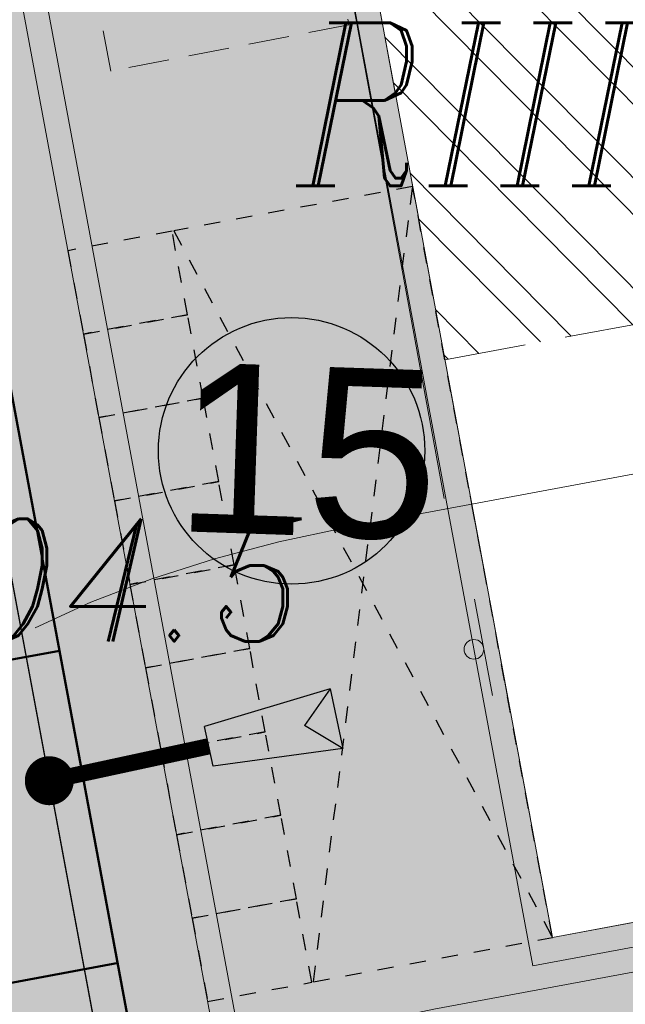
# Model space of a CAD drawing. Header units: metres. Extents: x 779 to 7046, y -512 to 9570.
# Tile 224 of 256: x 2184.55 to 2188.26, y 198.1 to 204.13. Entities that reach past the tile are written whole.
import ezdxf
from ezdxf import colors
from ezdxf.entities.mleader import LeaderData, LeaderLine
from ezdxf.math import Vec2, Vec3

# ---------------------------------------------------------------- set-up
doc = ezdxf.new("R2010")
doc.units = ezdxf.units.M
for name, pattern in [('( Dashed )', [0.75, 0.5, -0.25]), ('0', [0]), ('CIĄGłA', [0]), ('DASH', [0.75, 0.5, -0.25]), ('DASHED', [0.75, 0.5, -0.25]), ('DASHEDX2', [38.099999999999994, 25.4, -12.7]), ('HIDDEN', [0.375, 0.25, -0.125])]:
    doc.linetypes.add(name, pattern=pattern)
for name, color, linetype, lineweight in [('209-oznaczenie konturu klasyfikacyjnego', 7, 'Continuous', 0), ('_a_obiekty', 250, 'Continuous', 30), ('AGP1_HATCH', 7, 'Continuous', 5), ('AGP1_KRAWEZNIKI', 250, 'Continuous', 20), ('AGP1_KRAWEZNIKI GRUBOŚCI', 7, 'Continuous', 9), ('AGP1_OPISY', 7, 'Continuous', 13), ('Instalacje elektryczne', 1, 'Continuous', 20), ('RTPW01', 253, 'Continuous', 0), ('ZNAKI DROGOWE', 250, 'Continuous', 15), ('zz-skarpy', 92, 'Continuous', 50)]:
    doc.layers.add(name, color=color, linetype=linetype, lineweight=lineweight)
doc.layers.add('IE_kable ziemne', color=240, linetype='Continuous')
doc.layers.add('Pawilon_hatch', color=41, linetype='Continuous')
doc.styles.add('ARIAL', font='arial.ttf')
doc.styles.get("Standard").update_dxf_attribs({"font": 'arial.ttf'})
doc.styles.add('Style-ITALIC_1250', font='ITALIC_1250.shx')
pattern_1 = [(0, (0, 0), (0, 6.985), [5.08, -1.905]), (90, (0, 0), (-6.985, 4.277078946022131e-16), [5.08, -1.905])]

# ---------------------------------------------------------------- blocks, each defined once
blk = doc.blocks.new('PZT MDCP podkład')
at = {"layer": '209-oznaczenie konturu klasyfikacyjnego', "color": 252, "linetype": 'Continuous', "lineweight": 13, "true_color": 0x939598, "insert": (2120.283068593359, 76.60838289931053), "char_height": 1, "attachment_point": 7, "line_spacing_factor": 0.6}
blk.add_mtext('\\FITALIC_1250;\\H1x;\\W0.79;RIIIa', dxfattribs=at)
at = {"layer": 'RTPW01', "color": 252, "linetype": 'Continuous', "lineweight": 13, "true_color": 0x939598, "style": 'Style-ITALIC_1250', "width": 0.9}
blk.add_text('304.5', height=0.75, dxfattribs=at).set_placement((2117.626406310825, 73.8184607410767))
blk = doc.blocks.new('Paczkomat1')
at = {"linetype": '( Dashed )', "ltscale": 0.4}
for points in [[(2094.924433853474, 406.0871907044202), (2146.924433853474, 406.0871907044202), (2146.924433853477, 471.0871907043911), (2094.92443385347, 471.0871907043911), (2094.924433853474, 406.0871907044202)], [(2146.924433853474, 406.0871907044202), (2198.924433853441, 406.0871907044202), (2198.924433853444, 471.087190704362), (2146.924433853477, 471.0871907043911), (2146.924433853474, 406.0871907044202)], [(2198.924433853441, 406.0871907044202), (2250.924433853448, 406.0871907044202), (2250.924433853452, 471.087190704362), (2198.924433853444, 471.087190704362), (2198.924433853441, 406.0871907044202)], [(2250.924433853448, 406.0871907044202), (2302.924433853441, 406.0871907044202), (2302.924433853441, 471.0871907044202), (2250.924433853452, 471.087190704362), (2250.924433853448, 406.0871907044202)], [(2302.924433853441, 406.0871907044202), (2354.924433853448, 406.0871907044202), (2354.924433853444, 471.0871907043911), (2302.924433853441, 471.0871907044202), (2302.924433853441, 406.0871907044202)], [(2354.924433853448, 406.0871907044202), (2406.92443385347, 406.0871907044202), (2406.924433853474, 471.0871907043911), (2354.924433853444, 471.0871907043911), (2354.924433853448, 406.0871907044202)], [(2406.92443385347, 406.0871907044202), (2458.924433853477, 406.0871907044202), (2458.924433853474, 471.0871907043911), (2406.924433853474, 471.0871907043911), (2406.92443385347, 406.0871907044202)], [(2458.924433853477, 406.0871907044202), (2510.92443385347, 406.0871907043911), (2510.924433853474, 471.087190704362), (2458.924433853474, 471.0871907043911), (2458.924433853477, 406.0871907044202)], [(2510.92443385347, 406.0871907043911), (2562.92443385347, 406.0871907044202), (2562.924433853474, 471.0871907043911), (2510.924433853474, 471.087190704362), (2510.92443385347, 406.0871907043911)]]:
    blk.add_lwpolyline(points, dxfattribs=at)
at = {"color": 18, "linetype": 'HIDDEN', "true_color": 0x000000}
for points in [[(2094.924433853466, 405.0871907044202), (2094.924433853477, 256.0871907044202), (2562.924433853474, 256.0871907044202), (2562.92443385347, 405.0871907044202)], [(2094.924433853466, 405.0871907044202), (2562.924433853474, 256.0871907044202)], [(2562.92443385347, 405.0871907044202), (2094.924433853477, 256.0871907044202)]]:
    blk.add_lwpolyline(points, dxfattribs=at)
at = {"layer": 'Pawilon_hatch'}
for points in [[(2094.92443385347, 471.0871907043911), (2146.924433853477, 471.0871907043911), (2094.924433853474, 406.0871907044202), (2146.924433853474, 406.0871907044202)], [(2146.924433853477, 471.0871907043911), (2198.924433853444, 471.087190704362), (2146.924433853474, 406.0871907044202), (2198.924433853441, 406.0871907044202)], [(2198.924433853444, 471.087190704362), (2250.924433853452, 471.087190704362), (2198.924433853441, 406.0871907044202), (2250.924433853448, 406.0871907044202)], [(2250.924433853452, 471.087190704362), (2302.924433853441, 471.0871907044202), (2250.924433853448, 406.0871907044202), (2302.924433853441, 406.0871907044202)], [(2302.924433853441, 471.0871907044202), (2354.924433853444, 471.0871907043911), (2302.924433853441, 406.0871907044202), (2354.924433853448, 406.0871907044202)], [(2354.924433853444, 471.0871907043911), (2406.924433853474, 471.0871907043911), (2354.924433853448, 406.0871907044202), (2406.92443385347, 406.0871907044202)], [(2406.924433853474, 471.0871907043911), (2458.924433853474, 471.0871907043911), (2406.92443385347, 406.0871907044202), (2458.924433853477, 406.0871907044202)], [(2458.924433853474, 471.0871907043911), (2510.924433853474, 471.087190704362), (2458.924433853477, 406.0871907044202), (2510.92443385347, 406.0871907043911)], [(2510.924433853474, 471.087190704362), (2562.924433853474, 471.0871907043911), (2510.92443385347, 406.0871907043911), (2562.92443385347, 406.0871907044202)]]:
    blk.add_solid(points, dxfattribs=at)
blk = doc.blocks.new('ZNAK')
at = {"linetype": 'CIĄGłA', "lineweight": 5}
h = blk.add_hatch(dxfattribs=at)
h.set_pattern_fill('ANGLE')
h.set_pattern_definition(pattern_1)
edge = h.paths.add_edge_path()
edge.add_arc((2208.610937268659, 131.0216459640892), 0.06, 0, 360)
at = {"linetype": 'CIĄGłA', "lineweight": 5, "true_color": 0x000000}
h = blk.add_hatch(color=18, dxfattribs=at)
h.dxf.hatch_style = 1
edge = h.paths.add_edge_path()
edge.add_arc((2208.610937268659, 131.0216459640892), 0.06, 0, 360)
at = {"layer": 'ZNAKI DROGOWE', "linetype": 'CIĄGłA', "lineweight": 5}
h = blk.add_hatch(dxfattribs=at)
h.set_pattern_fill('ANGLE', color=256)
h.set_pattern_definition(pattern_1)
edge = h.paths.add_edge_path()
edge.add_arc((2208.610937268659, 131.0216459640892), 0.06, 0, 360)
at = {"layer": 'ZNAKI DROGOWE', "color": 18, "linetype": 'CIĄGłA', "lineweight": 18, "true_color": 0x000000}
blk.add_lwpolyline([(2208.614823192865, 131.3284050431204), (2208.724694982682, 130.7385506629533)], dxfattribs=at)
at = {"layer": 'ZNAKI DROGOWE', "color": 18, "linetype": 'CIĄGłA', "lineweight": 5, "true_color": 0x000000}
blk.add_circle((2208.610937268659, 131.0216459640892), 0.06, dxfattribs=at)
blk = doc.blocks.new('ZMIANY STUDZIENKA ZLEWOWA - INSTALACJE ELEKTRYCZNE')
at = {"layer": 'IE_kable ziemne'}
for p, q in [((2820.039386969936, 199.7150073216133), (2819.269701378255, 199.4846144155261)), ((2820.039386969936, 199.7150073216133), (2819.883208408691, 199.48940779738)), ((2820.11850496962, 199.348261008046), (2819.883208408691, 199.48940779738)), ((2820.11850496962, 199.348261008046), (2819.322290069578, 199.2408429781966))]:
    blk.add_line(p, q, dxfattribs=at)
for points in [[(2820.087291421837, 189.6552561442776), (2816.492600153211, 208.9548771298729), (2817.623073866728, 209.1654466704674), (2815.307824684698, 221.5951185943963)], [(2832.083823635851, 160.4865283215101), (2834.526927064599, 161.6544750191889), (2834.245362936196, 163.0287825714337), (2830.515728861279, 177.8438128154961), (2825.528284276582, 180.8694676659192), (2821.656269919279, 181.2315312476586), (2816.492600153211, 208.9548771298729), (2817.623073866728, 209.1654466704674), (2815.307824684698, 221.5951185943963)], [(2820.039386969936, 199.7150073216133), (2820.11850496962, 199.348261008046)], [(2819.322290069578, 199.2408429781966), (2819.269701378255, 199.4846144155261)]]:
    blk.add_lwpolyline(points, dxfattribs=at)
at = {"layer": 'IE_kable ziemne', "const_width": 0.1}
blk.add_lwpolyline([(2818.318483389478, 199.1518504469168), (2819.295995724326, 199.3627286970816)], dxfattribs=at)
at = {"layer": 'IE_kable ziemne', "const_width": 0.15}
blk.add_lwpolyline([(2818.24516996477, 199.1360345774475, 1), (2818.391796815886, 199.1676663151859, 1)], format="xyb", close=True, dxfattribs=at)
at = {"layer": 'IE_kable ziemne'}
blk.add_solid([(2820.11850496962, 199.348261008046), (2819.883208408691, 199.48940779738), (2820.039386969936, 199.7150073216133)], dxfattribs=at)
blk = doc.blocks.new('lpg dystrybutor')
at = {"color": 2, "linetype": 'DASHED', "lineweight": 5, "ltscale": 3, "true_color": 0xf1eb1f}
blk.add_lwpolyline([(1884.637835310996, 1542.59038778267), (1885.509884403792, 1542.171792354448, 0.4142135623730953), (1925.537663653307, 1556.235109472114), (1925.797308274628, 1556.77602043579, 0.414213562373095), (1911.733991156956, 1596.803799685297), (1910.86194206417, 1597.22239511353, 0.4142135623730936), (1870.834162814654, 1583.159077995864), (1870.574518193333, 1582.618167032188, 0.4142135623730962)], format="xyb", close=True, dxfattribs=at)
blk = doc.blocks.new('WIATA LPG DWA STANOWISKA')
at = {"layer": 'AGP1_KRAWEZNIKI', "xscale": -0.9999999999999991, "rotation": 254.8767121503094}
blk.add_blockref('lpg dystrybutor', (75.32422596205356, -1319.473761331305), dxfattribs=at)
blk = doc.blocks.new('Zbiornik LPG 20m3')
at = {"layer": '_a_obiekty', "color": 251, "linetype": 'DASH', "lineweight": 5, "ltscale": 4, "true_color": 0x636466}
for points in [[(2696.092133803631, 576.3192574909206), (2700.982895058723, 570.9863267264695, -0.414213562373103), (2699.149688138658, 528.599543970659), (2697.675688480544, 527.2477581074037, -0.4142135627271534), (2655.288905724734, 529.0809650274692), (2650.398144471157, 534.4138957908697, -0.4142135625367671), (2652.231351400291, 576.8006785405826), (2653.705351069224, 578.1524644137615, -0.4142135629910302), (2696.092133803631, 576.3192574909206)], [(2679.878137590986, 561.4496130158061), (2684.768898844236, 556.1166822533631, -0.4142135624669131), (2684.280043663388, 544.8135401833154), (2682.80604400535, 543.4617543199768, -0.4142135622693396), (2671.502901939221, 543.9506095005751), (2666.612140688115, 549.2835402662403, -0.4142135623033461), (2667.100995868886, 560.586682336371), (2668.574995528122, 561.938468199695, -0.414213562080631), (2679.878137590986, 561.4496130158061)], [(2677.6671381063, 559.4219342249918), (2682.557899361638, 554.0890034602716, -0.4142135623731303), (2682.252364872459, 547.0245396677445), (2680.778365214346, 545.6727538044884, -0.4142135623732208), (2673.71390142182, 545.9782882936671), (2668.823140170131, 551.311219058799, -0.4142135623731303), (2669.12867465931, 558.375682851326), (2670.602674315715, 559.7274687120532, -0.4142135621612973), (2677.6671381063, 559.4219342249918)]]:
    blk.add_lwpolyline(points, format="xyb", dxfattribs=at)
blk = doc.blocks.new('SKARPA MODLNICA')
at = {"layer": 'zz-skarpy'}
for p, q in [((1748.305980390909, 202.7177060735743), (1746.831341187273, 202.4430440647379)), ((1748.669445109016, 200.806524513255), (1747.932125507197, 200.6691935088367))]:
    blk.add_line(p, q, dxfattribs=at)
blk.add_lwpolyline([(1746.658008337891, 211.5655412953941), (1751.378875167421, 186.2195703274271), (1755.771158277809, 182.6427065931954), (1758.618683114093, 170.1462670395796), (1763.177486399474, 162.591269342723), (1758.057384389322, 169.9371190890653), (1754.753546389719, 182.0730237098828), (1749.907621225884, 185.926733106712), (1745.183369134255, 211.2908792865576)], dxfattribs=at)
blk = doc.blocks.new('ZNAKI DROGOWE')
at = {"layer": 'ZNAKI DROGOWE', "color": 18, "linetype": 'CIĄGłA', "lineweight": 5, "true_color": 0x000000}
blk.add_blockref('ZNAK', (-152.1401974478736, 75.32009444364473), dxfattribs=at)
at = {"layer": 'ZNAKI DROGOWE'}
ml = blk.add_multileader_mtext('Standard', dxfattribs=at)
ml.set_content('ZNAK DROGOWY D-18a, T-29', color=256, style='ARIAL')
ml.set_leader_properties()
ml.build(insert=Vec2(0, 0))
ml.multileader.update_dxf_attribs({"arrow_head_size": 1})
ctx = ml.context
ctx.base_point, ctx.char_height, ctx.arrow_head_size, ctx.landing_gap_size, ctx.plane_origin = Vec3(2020.46440651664, 206.47797863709), 0.75, 1, 0.08, Vec3(2108.931348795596, 204.2364180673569)
ctx.text_align_type = 1
notes = []
notes.append((ctx, [(1, (1, 1, 0), (2035.922290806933, 206.47797863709), (-1, 0), 0.7521816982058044, [(1, [(2056.470739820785, 206.2817404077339), (2055.305460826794, 212.5976221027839)], 0, [])])]))
ctx.mtext.insert, ctx.mtext.width, ctx.mtext.defined_height, ctx.mtext.alignment, ctx.mtext.flow_direction = Vec3(2027.817257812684, 206.9271600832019), 22.31043766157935, 9.297092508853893, 2, 5
ml = blk.add_multileader_mtext('Standard', dxfattribs=at)
ml.set_content('ZNAK DROGOWY B2', color=256, style='ARIAL')
ml.set_leader_properties()
ml.build(insert=Vec2(0, 0))
ml.multileader.update_dxf_attribs({"arrow_head_size": 1})
ctx = ml.context
ctx.base_point, ctx.char_height, ctx.arrow_head_size, ctx.landing_gap_size, ctx.plane_origin = Vec3(2023.658558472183, 197.0330494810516), 0.75, 1, 0.08, Vec3(2115.040989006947, 186.3468004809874)
ctx.text_align_type = 1
notes.append((ctx, [(1, (1, 1, 0), (2034.346672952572, 197.0330494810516), (-1, 0), 0.3002836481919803, [(1, [(2068.818332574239, 186.2819858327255), (2070.529416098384, 206.0183191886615)], 0, [])])]))
ctx.mtext.insert, ctx.mtext.width, ctx.mtext.defined_height, ctx.mtext.alignment, ctx.mtext.flow_direction = Vec3(2028.852473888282, 197.4144444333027), 22.31043766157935, 9.297092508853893, 2, 5
for ctx, leaders in notes:
    for number, flags, end, landing, length, lines in leaders:
        leader = LeaderData()
        leader.index, (leader.has_last_leader_line, leader.has_dogleg_vector, leader.attachment_direction) = number, flags
        leader.last_leader_point, leader.dogleg_vector, leader.dogleg_length = Vec3(end), Vec3(landing), length
        for number, points, colour, breaks in lines:
            line = LeaderLine()
            line.index, line.vertices, line.color, line.breaks = number, Vec3.list(points), colors.encode_raw_color(colour), breaks
            leader.lines.append(line)
        ctx.leaders.append(leader)

msp = doc.modelspace()

# ---------------------------------------------------------------- hatches: boundary and pattern name
at = {"linetype": 'CIĄGłA', "lineweight": 5, "true_color": 0x939598}
h = msp.add_hatch(dxfattribs=at)
h.set_pattern_fill('ANSI32', color=252, scale=0.05, angle=-90.31102895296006)
h.set_pattern_definition([(314.68897104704, (1691.805127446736, 1859.717401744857), (0.338582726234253, 0.3349265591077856), []), (314.68897104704, (1691.803908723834, 1859.492898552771), (0.338582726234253, 0.3349265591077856), [])])
h.paths.add_polyline_path([(2192.068884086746, 202.9612754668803), (2190.494065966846, 211.4158569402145), (2185.578620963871, 210.5002677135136), (2187.153429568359, 202.0456844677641)])
at = {"layer": 'AGP1_HATCH', "lineweight": 15, "transparency": 33554625}
h = msp.add_hatch(dxfattribs=at)
h.set_pattern_fill('GRASS', color=64, scale=0.02, angle=24.61092855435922)
h.set_pattern_definition([(114.6109285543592, (462.9080842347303, 0), (-0.4761730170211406, 0.1769837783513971), [0.09525, -0.6231704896]), (69.61092855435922, (462.9080842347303, 0), (-0.4761730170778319, 0.1769837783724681), [0.09525, -0.41275]), (159.6109285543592, (462.9080842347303, 0), (-0.1769837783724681, -0.4761730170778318), [0.09525, -0.41275])])
edge = h.paths.add_edge_path()
edge.add_line((2201.154967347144, 263.5881994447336), (2187.755434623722, 258.884151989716))
edge.add_line((2187.755434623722, 258.884151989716), (2189.333398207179, 250.4126837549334))
edge.add_line((2189.333398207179, 250.4126837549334), (2200.14854181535, 252.4272321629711))
edge.add_line((2200.14854181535, 252.4272321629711), (2200.648631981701, 252.5203866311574))
edge.add_arc((2201.590242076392, 247.4571988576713), 5.150000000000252, 21.517769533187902, 100.53504568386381, ccw=False)
edge.add_line((2206.381306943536, 249.3461661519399), (2206.675941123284, 248.5988734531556))
edge.add_line((2206.675941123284, 248.5988734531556), (2210.150932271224, 239.7851115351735))
edge.add_line((2210.150932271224, 239.7851115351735), (2213.734346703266, 230.6963512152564))
edge.add_line((2213.734346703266, 230.6963512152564), (2217.789719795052, 220.4105428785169))
edge.add_line((2217.789719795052, 220.4105428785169), (2215.443125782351, 228.6790923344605))
edge.add_line((2215.443125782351, 228.6790923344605), (2207.464967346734, 248.9181994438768))
edge.add_line((2207.464967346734, 248.9181994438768), (2201.154967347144, 263.5881994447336))
h.paths.add_polyline_path([(2193.681012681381, 159.1678582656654), (2194.272039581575, 155.8602477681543), (2190.669106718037, 155.2164506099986), (2190.078079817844, 158.5240611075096)], flags=16)
h.paths.add_polyline_path([(2174.949427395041, 242.4438355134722), (2174.180330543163, 246.5728172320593), (2176.736366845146, 247.0489248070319), (2177.505463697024, 242.919943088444)], flags=16)
h.paths.add_polyline_path([(2213.207149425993, 155.2620582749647), (2212.585672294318, 156.8013328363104), (2213.47585517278, 157.1607412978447), (2214.097332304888, 155.6214667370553)], flags=16)
h.paths.add_polyline_path([(2224.990255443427, 196.349035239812), (2224.672071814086, 197.9782556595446), (2225.614271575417, 198.1622654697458), (2225.932455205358, 196.5330450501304)], flags=16)
edge = h.paths.add_edge_path()
edge.add_line((2222.135619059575, 154.633552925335), (2223.664309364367, 154.4557982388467))
edge.add_line((2223.664309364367, 154.4557982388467), (2227.521241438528, 153.3586678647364))
edge.add_line((2227.521241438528, 153.3586678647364), (2233.30759322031, 151.1911730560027))
edge.add_line((2233.30759322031, 151.1911730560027), (2237.862081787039, 147.7903544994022))
edge.add_line((2237.862081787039, 147.7903544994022), (2239.04057596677, 146.9882380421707))
edge.add_line((2239.04057596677, 146.9882380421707), (2233.604967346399, 169.6381994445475))
edge.add_line((2233.604967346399, 169.6381994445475), (2228.174967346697, 191.7481994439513))
edge.add_line((2228.174967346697, 191.7481994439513), (2222.494967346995, 209.5181994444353))
edge.add_line((2222.494967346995, 209.5181994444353), (2217.354967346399, 223.8281994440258))
edge.add_line((2217.354967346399, 223.8281994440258), (2215.443125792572, 228.6790923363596))
edge.add_line((2215.443125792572, 228.6790923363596), (2217.789719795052, 220.4105428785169))
edge.add_line((2217.789719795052, 220.4105428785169), (2221.381354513, 210.369004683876))
edge.add_line((2221.381354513, 210.369004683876), (2223.235207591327, 204.2921208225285))
edge.add_line((2223.235207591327, 204.2921208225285), (2230.775706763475, 165.6803719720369))
edge.add_line((2230.775706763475, 165.6803719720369), (2220.625390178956, 163.6980345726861))
edge.add_line((2220.625390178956, 163.6980345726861), (2220.928413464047, 162.146822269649))
edge.add_line((2220.928413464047, 162.146822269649), (2218.29831396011, 161.6329163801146))
edge.add_line((2218.29831396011, 161.6329163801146), (2217.995305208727, 163.1832919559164))
edge.add_line((2217.995305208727, 163.1832919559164), (2213.823860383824, 162.3684974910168))
edge.add_arc((2214.562165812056, 158.5899521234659), 3.849999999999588, 101.0559598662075, 197.8898825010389)
edge.add_line((2210.898318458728, 157.4072761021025), (2211.273490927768, 156.2450181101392))
edge.add_arc((2213.414312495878, 156.8509102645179), 2.224909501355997, 195.8024955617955, 221.512504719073)
edge.add_arc((2213.798153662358, 156.7771723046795), 2.482842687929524, 214.3488660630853, 282.1038679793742)
edge.add_line((2214.318767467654, 154.349525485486), (2219.144967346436, 156.2981994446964))
edge.add_line((2219.144967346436, 156.2981994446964), (2222.135619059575, 154.633552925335))
edge = h.paths.add_edge_path()
edge.add_line((2182.306540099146, 222.6057828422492), (2181.362772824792, 222.4299894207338))
edge.add_line((2181.362772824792, 222.4299894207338), (2181.058796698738, 224.0619203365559))
edge.add_line((2181.058796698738, 224.0619203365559), (2182.002563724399, 224.2377137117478))
edge.add_line((2182.002563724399, 224.2377137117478), (2178.488554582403, 243.1030613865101))
edge.add_line((2178.488554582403, 243.1030613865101), (2177.505463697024, 242.919943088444))
edge.add_line((2177.505463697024, 242.919943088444), (2176.736366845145, 247.0489248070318))
edge.add_line((2176.736366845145, 247.0489248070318), (2177.719457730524, 247.2320431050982))
edge.add_line((2177.719457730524, 247.2320431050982), (2177.536339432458, 248.2151339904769))
edge.add_line((2177.536339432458, 248.2151339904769), (2178.51943001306, 248.3982521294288))
edge.add_line((2178.51943001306, 248.3982521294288), (2189.329496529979, 250.4119569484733))
edge.add_line((2189.329496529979, 250.4119569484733), (2187.755434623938, 258.8841519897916))
edge.add_line((2187.755434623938, 258.8841519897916), (2168.624967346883, 252.1681994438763))
edge.add_line((2168.624967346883, 252.1681994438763), (2167.594967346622, 251.8081994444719))
edge.add_line((2167.594967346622, 251.8081994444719), (2162.624967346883, 250.0581994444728))
edge.add_line((2162.624967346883, 250.0581994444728), (2166.544967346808, 229.7681994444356))
edge.add_line((2166.544967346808, 229.7681994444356), (2169.934967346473, 212.2881994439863))
edge.add_line((2169.934967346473, 212.2881994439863), (2178.194967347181, 169.7181994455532))
edge.add_line((2178.194967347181, 169.7181994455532), (2182.564967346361, 169.8081994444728))
edge.add_line((2182.564967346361, 169.8081994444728), (2182.574967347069, 166.6181994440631))
edge.add_line((2182.574967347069, 166.6181994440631), (2179.044967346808, 166.5381994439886))
edge.add_line((2179.044967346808, 166.5381994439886), (2179.734967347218, 164.3981994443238))
edge.add_line((2179.734967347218, 164.3981994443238), (2185.554967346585, 147.4081994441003))
edge.add_line((2185.554967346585, 147.4081994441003), (2190.114967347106, 144.6981994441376))
edge.add_line((2190.114967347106, 144.6981994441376), (2195.594967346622, 146.7981994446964))
edge.add_line((2195.594967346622, 146.7981994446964), (2198.506741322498, 147.966344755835))
edge.add_arc((2192.412753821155, 155.9421381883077), 10.03742818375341, 307.3820107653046, 339.7887873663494)
edge.add_arc((2172.677213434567, 161.1161540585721), 30.40870538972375, 343.4897296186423, 347.8328201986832)
edge.add_arc((2184.653610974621, 158.2953769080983), 18.10831725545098, 348.5707290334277, 353.3645147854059)
edge.add_arc((2197.523160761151, 156.5186428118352), 5.127197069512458, 356.4695832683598, 372.851897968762)
edge.add_line((2202.521912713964, 157.6590939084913), (2201.349508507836, 163.3815698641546))
edge.add_line((2201.349508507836, 163.3815698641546), (2197.97990331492, 176.7630209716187))
edge.add_arc((2195.216179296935, 176.0670830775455), 2.849999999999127, 14.13389555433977, 55.55139767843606)
edge.add_line((2196.828329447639, 178.4172898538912), (2193.551159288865, 180.6653007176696))
edge.add_arc((2195.333009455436, 183.262897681), 3.150000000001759, 190.5513976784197, 235.5513976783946, ccw=False)
edge.add_line((2192.236272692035, 182.6860775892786), (2191.950100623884, 184.2217527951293))
edge.add_line((2191.950100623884, 184.2217527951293), (2189.099138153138, 183.6909764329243))
edge.add_line((2189.099138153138, 183.6909764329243), (2188.039197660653, 189.3933005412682))
edge.add_line((2188.039197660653, 189.3933005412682), (2190.888134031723, 189.9237062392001))
edge.add_line((2190.888134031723, 189.9237062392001), (2190.533968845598, 191.8259424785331))
edge.add_arc((2193.630752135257, 192.402512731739), 3.149999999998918, 154.4569703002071, 190.5467752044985, ccw=False)
edge.add_line((2190.788627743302, 193.7607575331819), (2192.598692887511, 197.5483150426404))
edge.add_arc((2191.651318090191, 198.001063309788), 1.050000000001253, 334.4569703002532, 381.5320244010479)
edge.add_line((2192.628041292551, 198.3864355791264), (2185.882029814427, 197.1298694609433))
edge.add_line((2185.882029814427, 197.1298694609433), (2183.725063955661, 208.7105972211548))
edge.add_line((2183.725063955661, 208.7105972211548), (2184.855544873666, 208.9211681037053))
edge.add_line((2184.855544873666, 208.9211681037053), (2182.306540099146, 222.6057828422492))
at = {"layer": 'AGP1_HATCH', "true_color": 0x636466, "transparency": 33554477}
h = msp.add_hatch(color=251, dxfattribs=at)
h.dxf.hatch_style = 1
edge = h.paths.add_edge_path()
edge.add_arc((2213.798152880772, 156.7771765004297), 2.632842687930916, 240.8317110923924, 270.29065324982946, ccw=False)
edge.add_arc((2214.307711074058, 157.3358883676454), 3.373472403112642, 200.4116660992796, 237.8982900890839, ccw=False)
edge.add_arc((2368.544108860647, 207.9627219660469), 165.7037624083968, 197.7806309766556, 198.2175828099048, ccw=False)
edge.add_arc((2214.562165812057, 158.589952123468), 4.000000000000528, 101.05595986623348, 197.8898825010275, ccw=False)
edge.add_line((2213.795095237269, 162.5157135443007), (2230.603798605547, 165.8000348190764))
edge.add_line((2230.603798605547, 165.8000348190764), (2223.087990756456, 204.2633598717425))
edge.add_line((2223.087990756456, 204.2633598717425), (2221.237886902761, 210.3252222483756))
edge.add_line((2221.237886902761, 210.3252222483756), (2217.650174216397, 220.3555244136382))
edge.add_line((2217.650174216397, 220.3555244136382), (2210.523554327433, 238.4310613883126))
edge.add_line((2210.523554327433, 238.4310613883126), (2206.575240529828, 248.4453308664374))
edge.add_line((2206.575240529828, 248.4453308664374), (2206.241761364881, 249.2911476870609))
edge.add_arc((2201.589566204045, 247.4559778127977), 5.001076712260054, 21.52794352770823, 100.541275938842)
edge.add_line((2200.674650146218, 252.3726532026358), (2200.541612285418, 252.3478725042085))
edge.add_line((2200.541612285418, 252.3478725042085), (2178.546908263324, 248.2509626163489))
edge.add_line((2178.546908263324, 248.2509626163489), (2187.812637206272, 198.5066798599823))
edge.add_line((2187.812637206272, 198.5066798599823), (2191.515679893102, 199.1964382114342))
edge.add_arc((2191.647930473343, 198.0007901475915), 1.202939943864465, -25.461717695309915, 96.31182631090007, ccw=False)
edge.add_line((2192.734032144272, 197.4836367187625), (2190.923967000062, 193.6960792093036))
edge.add_arc((2193.630752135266, 192.4025127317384), 3.000000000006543, 154.4569703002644, 190.5467752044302)
edge.add_line((2190.681434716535, 191.8533982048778), (2191.154737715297, 189.3115907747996))
edge.add_line((2191.154737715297, 189.3115907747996), (2192.383736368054, 182.7135451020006))
edge.add_arc((2195.333009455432, 183.2628976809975), 2.999999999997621, 190.5513998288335, 235.5513976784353)
edge.add_line((2193.636009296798, 180.7889958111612), (2196.913179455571, 178.5409849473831))
edge.add_arc((2195.216179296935, 176.0670830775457), 2.999999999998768, 14.133895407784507, 55.551397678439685, ccw=False)
edge.add_line((2198.125362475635, 176.7996492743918), (2201.494967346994, 163.4181994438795))
edge.add_line((2201.494967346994, 163.4181994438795), (2202.639559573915, 157.8321980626))
edge.add_arc((2197.425358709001, 156.5281104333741), 5.374805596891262, -3.732713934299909, 14.041801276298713, ccw=False)
edge.add_arc((2184.658865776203, 158.2945575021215), 18.25300297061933, 344.7003824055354, 353.34182273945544, ccw=False)
edge.add_line((2202.264967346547, 153.478199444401), (2201.97496734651, 152.4281994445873))
edge.add_arc((2192.412753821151, 155.9421381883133), 10.18742818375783, 310.17540825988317, 339.8225423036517, ccw=False)
edge.add_line((2198.984967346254, 148.1581994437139), (2198.506741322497, 147.9663447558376))
edge.add_arc((2192.412753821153, 155.9421381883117), 10.03742818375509, 307.3820107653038, 339.7887873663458)
edge.add_arc((2172.677213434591, 161.1161540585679), 30.40870538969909, 343.4897296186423, 347.8328201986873)
edge.add_arc((2184.653610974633, 158.2953769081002), 18.1083172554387, 348.5707290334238, 353.3645147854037)
edge.add_arc((2197.523160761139, 156.518642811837), 5.127197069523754, 356.4695832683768, 372.8518979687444)
edge.add_line((2202.521912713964, 157.6590939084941), (2201.349508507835, 163.3815698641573))
edge.add_line((2201.349508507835, 163.3815698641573), (2197.97990331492, 176.7630209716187))
edge.add_arc((2195.216179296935, 176.0670830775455), 2.849999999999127, 14.13389555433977, 55.55139767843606)
edge.add_line((2196.828329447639, 178.4172898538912), (2193.551159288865, 180.6653007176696))
edge.add_arc((2195.333009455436, 183.262897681), 3.150000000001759, 190.5513976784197, 235.5513976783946, ccw=False)
edge.add_line((2192.236272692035, 182.6860775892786), (2191.949620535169, 184.221663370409))
edge.add_line((2191.949620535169, 184.221663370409), (2189.099618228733, 183.691065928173))
edge.add_line((2189.099618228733, 183.691065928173), (2188.038139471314, 189.3931035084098))
edge.add_line((2188.038139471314, 189.3931035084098), (2190.888141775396, 189.9237009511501))
edge.add_line((2190.888141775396, 189.9237009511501), (2190.533968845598, 191.8259424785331))
edge.add_arc((2193.630752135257, 192.4025127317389), 3.149999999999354, 154.4569703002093, 190.5467752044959, ccw=False)
edge.add_line((2190.788627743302, 193.7607575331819), (2192.598692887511, 197.5483150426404))
edge.add_arc((2191.651318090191, 198.001063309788), 1.050000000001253, 334.4569703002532, 381.5320244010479)
edge.add_line((2192.628041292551, 198.3864355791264), (2185.88205571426, 197.12987434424))
edge.add_line((2185.88205571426, 197.12987434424), (2183.72506395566, 208.7105972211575))
edge.add_line((2183.72506395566, 208.7105972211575), (2184.855544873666, 208.921168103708))
edge.add_line((2184.855544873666, 208.921168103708), (2177.536339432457, 248.2151339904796))
edge.add_line((2177.536339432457, 248.2151339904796), (2178.519430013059, 248.3982521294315))
edge.add_line((2178.519430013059, 248.3982521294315), (2200.529099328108, 252.4981222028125))
edge.add_line((2200.529099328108, 252.4981222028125), (2200.64897745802, 252.5206981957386))
edge.add_arc((2201.58981695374, 247.4568256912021), 5.150532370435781, 21.519896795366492, 100.52522516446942, ccw=False)
edge.add_line((2206.381306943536, 249.3461661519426), (2206.710303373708, 248.5117190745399))
edge.add_line((2206.710303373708, 248.5117190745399), (2210.670374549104, 238.4676288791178))
edge.add_line((2210.670374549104, 238.4676288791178), (2217.789719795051, 220.4105428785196))
edge.add_line((2217.789719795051, 220.4105428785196), (2221.381354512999, 210.3690046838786))
edge.add_line((2221.381354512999, 210.3690046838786), (2223.235207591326, 204.2921208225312))
edge.add_line((2223.235207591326, 204.2921208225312), (2230.775706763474, 165.6803719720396))
edge.add_line((2230.775706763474, 165.6803719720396), (2220.625390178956, 163.6980345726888))
edge.add_line((2220.625390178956, 163.6980345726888), (2220.928342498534, 162.1468040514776))
edge.add_line((2220.928342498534, 162.1468040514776), (2218.298242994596, 161.6328981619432))
edge.add_line((2218.298242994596, 161.6328981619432), (2217.995301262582, 163.1848552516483))
edge.add_line((2217.995301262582, 163.1848552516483), (2213.823860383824, 162.3684974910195))
edge.add_arc((2214.537081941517, 158.6047436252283), 3.830734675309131, 100.7301708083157, 198.2156715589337)
edge.add_line((2210.898318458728, 157.4072761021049), (2211.273490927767, 156.2450181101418))
edge.add_arc((2213.800116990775, 157.0617602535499), 2.655354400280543, 197.9136372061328, 219.4013630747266)
edge.add_arc((2213.798153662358, 156.7771723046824), 2.482842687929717, 214.3488660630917, 282.148639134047)
edge.add_line((2214.320664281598, 154.349933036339), (2213.811508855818, 154.1443676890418))

# ---------------------------------------------------------------- linework, layer by layer
at = {"color": 18, "linetype": 'DASHED', "lineweight": 13, "true_color": 0x000000}
for points in [[(2178.546866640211, 248.2509551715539), (2183.462321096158, 249.1665465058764), (2192.728087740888, 199.4222710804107), (2187.812633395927, 198.5066791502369), (2182.630430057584, 226.32803352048)], [(2192.068885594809, 202.9612757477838), (2187.15343893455, 202.0456862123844)]]:
    msp.add_lwpolyline(points, dxfattribs=at)
at = {"color": 18, "linetype": 'HIDDEN', "lineweight": 20, "true_color": 0x000000}
msp.add_lwpolyline([(2186.272109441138, 205.6043742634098), (2186.56517875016, 204.0984215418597), (2185.106073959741, 203.8144691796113), (2184.813004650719, 205.3204219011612), (2186.272109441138, 205.6043742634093)], dxfattribs=at)
at = {"color": 5, "linetype": 'DASHEDX2', "lineweight": 13, "ltscale": 0.1}
msp.add_circle((2180.533391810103, 219.6950929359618), 70, dxfattribs=at)
at = {"layer": 'AGP1_KRAWEZNIKI', "color": 18, "linetype": 'CIĄGłA', "true_color": 0x000000}
for points in [[(2200.43540445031, 252.3280893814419), (2178.546908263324, 248.2509626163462), (2182.410688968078, 227.5077427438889), (2185.753195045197, 228.1303440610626, -0.4142135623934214), (2186.452920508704, 227.6503604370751), (2186.452920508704, 227.6503604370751, -0.4142135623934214), (2185.972936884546, 226.9506349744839), (2182.630430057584, 226.32803352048), (2187.812634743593, 198.5066794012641), (2191.431576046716, 199.1807723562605, -0.6133679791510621), (2192.734032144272, 197.4836367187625), (2190.923967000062, 193.6960792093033, 0.1587861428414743), (2190.681434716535, 191.8533982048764), (2191.035599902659, 189.9511619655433, -0.003655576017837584), (2191.154737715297, 189.3115907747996), (2192.383736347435, 182.7135452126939, 0.1989123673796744), (2193.636009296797, 180.7889958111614), (2196.913179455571, 178.5409849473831, -0.1827113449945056), (2198.125362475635, 176.7996492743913), (2200.997067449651, 165.3954705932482)], [(2178.399341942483, 248.2234767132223), (2182.290634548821, 227.3328004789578), (2185.780662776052, 227.9828804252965, -0.4142135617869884), (2186.305456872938, 227.6228927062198, -0.4142135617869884), (2185.945469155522, 227.0980986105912), (2182.45544223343, 226.4480189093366), (2187.692641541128, 198.3317485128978), (2191.45904380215, 199.0333087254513, -0.6133679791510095), (2192.598692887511, 197.5483150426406), (2190.788627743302, 193.7607575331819, 0.1587861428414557), (2190.533968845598, 191.8259424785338), (2190.888134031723, 189.9237062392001), (2188.039148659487, 189.3932914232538), (2189.099113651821, 183.6909718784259), (2191.95012512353, 184.2217573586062), (2192.236272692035, 182.6860775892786, 0.1989123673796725), (2193.551159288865, 180.6653007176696), (2196.828329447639, 178.4172898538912, -0.1827113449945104), (2197.979903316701, 176.763020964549), (2200.828012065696, 165.453082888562)]]:
    msp.add_lwpolyline(points, format="xyb", dxfattribs=at)
msp.add_lwpolyline([(2177.505463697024, 242.9199430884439), (2178.488554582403, 243.1030613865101), (2184.855544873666, 208.9211681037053), (2183.725063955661, 208.7105972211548), (2185.88205571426, 197.12987434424), (2192.628041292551, 198.3864355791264)], dxfattribs=at)
at = {"layer": 'AGP1_KRAWEZNIKI GRUBOŚCI', "color": 18, "linetype": 'CIĄGłA', "true_color": 0x000000}
msp.add_lwpolyline([(2177.477995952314, 243.0674067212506), (2178.60855164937, 243.2779929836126), (2185.030486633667, 208.8011669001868), (2183.899976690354, 208.5906051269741), (2186.002033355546, 197.3048023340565), (2192.560436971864, 198.5264230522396)], dxfattribs=at)
at = {"layer": 'AGP1_OPISY', "linetype": 'Continuous', "lineweight": 30}
msp.add_circle((2186.213683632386, 201.487256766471), 0.8166577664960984, dxfattribs=at)

# ---------------------------------------------------------------- block references
at = {"color": 18, "linetype": 'CIĄGłA', "lineweight": 5, "true_color": 0x000000}
for name, p in [('PZT MDCP podkład', (65.95856103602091, 126.5017387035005)), ('ZNAKI DROGOWE', (130.860605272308, -6.070346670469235))]:
    msp.add_blockref(name, p, dxfattribs=at)
at = {"linetype": 'CIĄGłA'}
for name, p in [('SKARPA MODLNICA', (436.4839560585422, -2.454956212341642)), ('WIATA LPG DWA STANOWISKA', (108.8407620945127, 84.70011872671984))]:
    msp.add_blockref(name, p, dxfattribs=at)
at = {"color": 18, "linetype": '0', "lineweight": 5, "true_color": 0x000000, "rotation": 328.0046700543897}
msp.add_blockref('Zbiornik LPG 20m3', (-372.4337848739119, 1138.750791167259), dxfattribs=at)
at = {"xscale": 0.01, "yscale": 0.01, "zscale": 0.01, "rotation": 100.551448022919}
msp.add_blockref('Paczkomat1', (2194.166392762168, 178.3806215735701), dxfattribs=at)
at = {"layer": 'Instalacje elektryczne', "color": 18, "linetype": 'CIĄGłA', "lineweight": 5, "true_color": 0x000000}
msp.add_blockref('ZMIANY STUDZIENKA ZLEWOWA - INSTALACJE ELEKTRYCZNE', (-633.5900419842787, 0.3145410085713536), dxfattribs=at)

# ---------------------------------------------------------------- texts
at = {"layer": 'AGP1_OPISY', "linetype": 'Continuous', "lineweight": 30, "insert": (2185.523543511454, 202.0323578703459), "char_height": 1.0368, "width": 0.8416427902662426, "attachment_point": 1, "rotation": 358.06064354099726, "style": 'ARIAL'}
msp.add_mtext('15', dxfattribs=at)

doc.saveas('drawing.dxf')
